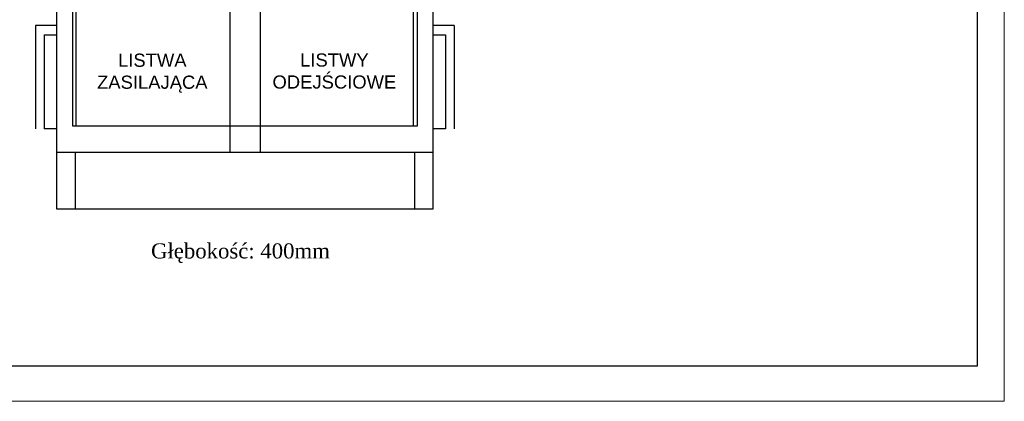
# Model space of a CAD drawing. Header units: centimetres. Extents: x -4250 to -484, y 169 to 6592.
# Tile 149 of 178: x -745 to -484, y 5501 to 5602. Entities that reach past the tile are written whole.
import ezdxf

# ---------------------------------------------------------------- set-up
doc = ezdxf.new("R2010")
doc.units = ezdxf.units.CM
for name, color, linetype in [('1', 7, 'Continuous'), ('4', 7, 'Continuous'), ('RAMKA1', 100, 'Continuous')]:
    doc.layers.add(name, color=color, linetype=linetype)
doc.layers.add('Ramka zew.', color=9, linetype='Continuous', lineweight=20, plot=False)

msp = doc.modelspace()

# ---------------------------------------------------------------- linework, layer by layer
at = {"ltscale": 0.25}
for p, q in [((-689.4662, 5766.7622, 20), (-689.4662, 5566.7622, 20)), ((-681.4085, 5766.7622, 20), (-681.4085, 5566.7622, 20)), ((-730.198, 5573.7622, 20), (-730.198, 5761.7622, 20)), ((-640.6455, 5573.7622, 20), (-640.6455, 5761.7622, 20)), ((-735.448, 5600.4467, 20), (-741.033, 5600.4467, 20)), ((-741.033, 5600.4467, 20), (-741.033, 5572.9674, 20)), ((-629.8416, 5600.4467, 20), (-635.4266, 5600.4467, 20)), ((-629.8416, 5600.4467, 20), (-629.8416, 5572.9674, 20)), ((-735.448, 5566.7622, 20), (-735.448, 5551.7288, 20)), ((-730.448, 5551.7288, 20), (-730.448, 5566.7622, 20)), ((-640.4266, 5566.7622, 20), (-640.4266, 5551.7288, 20)), ((-635.4266, 5551.7288, 20), (-635.4266, 5566.7622, 20)), ((-735.448, 5551.7288, 20), (-635.4266, 5551.7288, 20))]:
    msp.add_line(p, q, dxfattribs=at)
at = {"ltscale": 0.25, "elevation": 20}
for points in [[(-735.448, 5566.7622), (-635.4266, 5566.7622), (-635.4266, 5766.7622), (-735.448, 5766.7622)], [(-639.6052, 5761.7622), (-731.248, 5761.7622), (-731.248, 5573.7622), (-639.6052, 5573.7622)]]:
    msp.add_lwpolyline(points, close=True, dxfattribs=at)
at = {"layer": '1', "color": 7}
for p, q in [((-738.7324, 5597.9139, 20), (-735.448, 5597.9139, 20)), ((-738.7324, 5597.9139, 20), (-738.7324, 5572.964, 20)), ((-635.4266, 5597.9139, 20), (-632.1423, 5597.9139, 20)), ((-632.1423, 5597.9139, 20), (-632.1423, 5572.964, 20)), ((-735.448, 5572.964, 20), (-738.7324, 5572.964, 20)), ((-632.1423, 5572.964, 20), (-635.4266, 5572.964, 20))]:
    msp.add_line(p, q, dxfattribs=at)
at = {"layer": 'Ramka zew.', "elevation": 20}
msp.add_lwpolyline([(-903.7971, 5500.6457), (-483.7971, 5500.6457), (-483.7971, 5797.6457), (-903.7971, 5797.6457)], close=True, dxfattribs=at)
at = {"layer": 'RAMKA1', "elevation": 20}
msp.add_lwpolyline([(-490.9798, 5509.946), (-886.3928, 5509.946), (-886.3928, 5787.4465), (-490.9798, 5787.4465)], close=True, dxfattribs=at)

# ---------------------------------------------------------------- texts
at = {"color": 7, "lineweight": -3, "insert": (-686.6127, 5539.9726, 20), "char_height": 4, "width": 82.689399, "attachment_point": 5}
msp.add_mtext('{\\fTimes New Roman|b0|i0|c238|p18;Głębokość: 400mm}', dxfattribs=at)
at = {"layer": '4', "char_height": 3.5, "width": 66.391139, "attachment_point": 8}
for s, insert in [('{\\fArial|b0|i0|c238|p34;LISTWY\\PODEJŚCIOWE}', (-661.6769, 5583.6175, 20)), ('{\\fArial|b0|i0|c238|p34;LISTWA \\PZASILAJĄCA}', (-710.02, 5582.5803, 20))]:
    msp.add_mtext(s, dxfattribs=dict(at, insert=insert))

doc.saveas('drawing.dxf')
